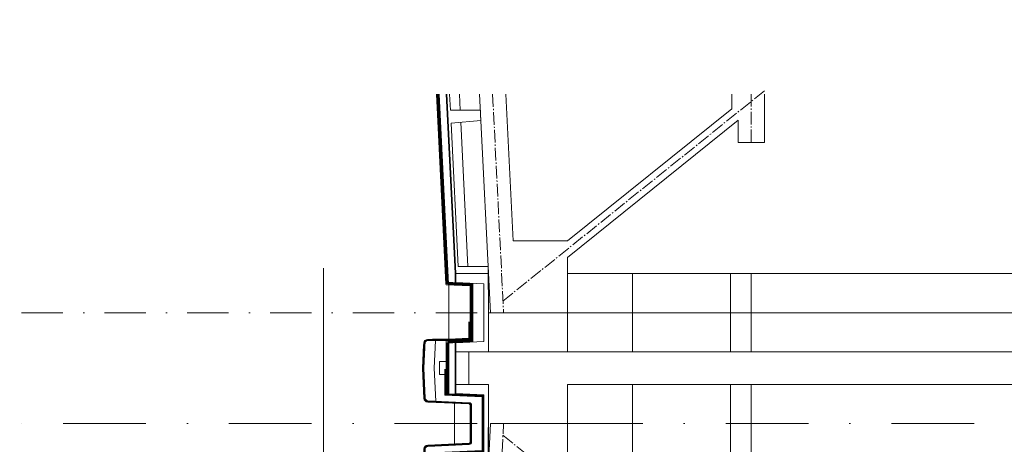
# Model space of a CAD drawing. Header units: millimetres. Extents: x -385852 to 693036, y -525006 to 444206.
# Tile 129 of 156: x 202235 to 209785, y 81141 to 84395. Entities that reach past the tile are written whole.
import ezdxf

# ---------------------------------------------------------------- set-up
doc = ezdxf.new("R2010")
doc.units = ezdxf.units.MM
for name, pattern in [('AM_DIN_G_W050', [13.75, 9.75, -1.5, 1, -1.5]), ('CARKOVANA', [5, 3, -2]), ('CENTERX2', [101.60000000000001, 63.5, -12.7, 12.7, -12.7]), ('DASHDOT', [25.4, 12.7, -6.35, 0, -6.35])]:
    doc.linetypes.add(name, pattern=pattern)
for name, color, linetype, lineweight in [('A99_N_kce-pohl', 7, 'Continuous', 9), ('A99_N_kce-rez-ten', 4, 'Continuous', 20), ('A99_N_leg-text', 7, 'Continuous', 9), ('A99_N_leg-text @ 200 VP14', 7, 'Continuous', 9), ('A99_N_leg-text @ 200 VP4', 7, 'Continuous', 9), ('A99_S_kce-pohl', 61, 'Continuous', 5), ('A99_S_kce-rez-sil', 7, 'Continuous', 15), ('A99_S_kce-rez-ten', 6, 'Continuous', 9), ('A99_S_osy', 1, 'CENTERX2', 5)]:
    doc.layers.add(name, color=color, linetype=linetype, lineweight=lineweight)
doc.styles.add('A99_kota', font='isocpeur.ttf', dxfattribs={"height": 2})

# ---------------------------------------------------------------- blocks, each defined once
blk = doc.blocks.new('*U2652')
at = {"layer": 'A99_N_leg-text @ 200 VP14', "linetype": 'Continuous', "lineweight": 0, "insert": (162730, -32600), "char_height": 400, "width": 19240, "attachment_point": 1, "rotation": 90.00000000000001, "style": 'A99_kota'}
blk.add_mtext('\\A1;\\pi-1200,l1200,t1200,22800;^IPOZNÁMKA:\\P^INAVRŽENÉ STAVEBNÍ ÚPRAVY BYLY PROVEDENY NA ZÁKLADĚ  INVESTOREM PŘEDANÝCH ELEKTRONICKÝCH PODKLADŮ.\\P ^IPŘED PROVÁDĚNÍM STAVEBNÍCH ÚPRAV JE NUTNÉ VEŠKERÉ PRVKY PŘESNĚ ZAMĚŘIT, ZDALI JSOU V SOULADU S PROJEKTOVOU DOKUMENTACÍ A PROVÉST VIZUÁLNÍ KONTROLU.', dxfattribs=at)
at = {"layer": 'A99_N_leg-text @ 200 VP4', "linetype": 'Continuous', "lineweight": 0, "insert": (162730, -32600), "char_height": 400, "width": 19240, "attachment_point": 1, "rotation": 90.00000000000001, "style": 'A99_kota'}
blk.add_mtext('\\A1;\\pi-1200,l1200,t1200,22800;^IPOZNÁMKA:\\P^INAVRŽENÉ STAVEBNÍ ÚPRAVY BYLY PROVEDENY NA ZÁKLADĚ  INVESTOREM PŘEDANÝCH ELEKTRONICKÝCH PODKLADŮ.\\P ^IPŘED PROVÁDĚNÍM STAVEBNÍCH ÚPRAV JE NUTNÉ VEŠKERÉ PRVKY PŘESNĚ ZAMĚŘIT, ZDALI JSOU V SOULADU S PROJEKTOVOU DOKUMENTACÍ A PROVÉST VIZUÁLNÍ KONTROLU.', dxfattribs=at)

msp = doc.modelspace()

# ---------------------------------------------------------------- linework, layer by layer
at = {"layer": 'A99_N_kce-pohl'}
for points in [[(205503.6723425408, 82368.24105434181), (205430.8957014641, 83824.99999999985)], [(205523.6474312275, 82369.23896814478), (205450.9206438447, 83824.99999999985)], [(204564.8292546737, 82489.80345047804), (204564.8292546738, 75229.99999999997)]]:
    msp.add_lwpolyline(points, dxfattribs=at)
at = {"layer": 'A99_N_kce-pohl', "linetype": 'CARKOVANA', "ltscale": 15, "const_width": 20}
msp.add_lwpolyline([(205513.6598868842, 82368.74001124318), (205440.9081726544, 83824.99999999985)], dxfattribs=at)
at = {"layer": 'A99_N_kce-pohl', "linetype": 'Continuous'}
for points in [[(205505.11872639, 81518.46663372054), (205505.1187263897, 81936.53877169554)], [(205525.11872639, 81525), (205525.1187263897, 81917.44738262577)], [(205580.0000000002, 81600.00000000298), (205580.0000000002, 81850.00000000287)], [(205718.9212789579, 81518.53313975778), (205790.000000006, 81515.22715273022), (205520.2915767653, 81527.77173056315)]]:
    msp.add_lwpolyline(points, dxfattribs=at)
at = {"layer": 'A99_N_kce-rez-ten', "linetype": 'Continuous', "lineweight": 5, "ltscale": 0.5}
for points in [[(205343.7596146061, 81937.5), (205525.0000000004, 81937.5), (205690.0000000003, 81945.137900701), (205690, 82080)], [(205400, 81942.5), (205524.8843361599, 81942.5), (205685.0000000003, 81949.9118032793), (205685, 82080)], [(205400.0026481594, 81947.44306457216), (205524.7686723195, 81947.5), (205680.0000000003, 81954.68570585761), (205680, 82080)], [(205343.7596146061, 81937.5), (205333.1435574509, 81725.00000000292)], [(205332.0014165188, 81902.55605045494), (205323.1310862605, 81725.00000000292)], [(205336.8704494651, 81899.8096859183), (205328.1373218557, 81725.00000000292)]]:
    msp.add_lwpolyline(points, dxfattribs=at)
at = {"layer": 'A99_N_kce-rez-ten', "linetype": 'CARKOVANA', "ltscale": 15}
for points, const_width in [([(205422.5, 81940), (205524.9421680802, 81940), (205687.5000000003, 81947.52485199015), (205687.5, 82080)], 5), ([(205422.5, 81945), (205524.8265042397, 81945), (205682.5000000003, 81952.29875456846), (205682.5, 82080)], 5), ([(205333.8746064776, 81889.94688080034), (205325.6342040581, 81725.00000000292)], 5), ([(205338.8683786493, 81889.69740234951), (205330.6404396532, 81725.00000000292)], 5), ([(205500, 81717.7424627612), (205500, 81717.7424627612), (205498.6397828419, 81518.76797992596)], 10), ([(205498.3891408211, 81523.78504310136), (205785.0000000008, 81510.45430546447), (205785.0000000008, 81299.99341800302)], 10), ([(205498.3891408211, 81076.21495689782), (205785.0000000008, 81089.54569453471), (205785.0000000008, 81300.00658199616)], 10)]:
    msp.add_lwpolyline(points, dxfattribs=dict(at, const_width=const_width))
at = {"layer": 'A99_N_kce-rez-ten', "linetype": 'Continuous', "lineweight": 5, "ltscale": 0.5}
for points in [[(205400.9375187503, 81947.48654692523), (205361.3004013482, 81945.64296006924, 0.3862539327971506), (205332.7316102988, 81917.1722281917), (205331.8890822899, 81900.30747329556)], [(205400.9375187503, 81942.48114151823), (205361.532708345, 81940.64835963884, 0.3862539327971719), (205337.7253824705, 81916.9227497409), (205336.8953178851, 81900.30747329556)], [(205400.9375187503, 81937.47573611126), (205361.7650153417, 81935.65375920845, 0.3862539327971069), (205342.7191546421, 81916.6732712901), (205341.9015534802, 81900.30747329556)], [(205689.9999999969, 81299.99999999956), (205689.9999999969, 81440.25694529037, 0.4006650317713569), (205680.4646139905, 81450.24614615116), (205363.2666199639, 81464.9995412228, -0.3862539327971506), (205334.6978289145, 81493.47027310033), (205323.1310862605, 81725.00000000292)], [(205694.9999999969, 81299.99999999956), (205694.9999999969, 81440.25694529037, 0.4006650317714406), (205680.6969209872, 81455.24074658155), (205363.4989269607, 81469.9941416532, -0.3862539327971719), (205339.6916010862, 81493.71975155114), (205328.1373218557, 81725.00000000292)], [(205699.9999999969, 81299.99999999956), (205699.9999999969, 81440.25694529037, 0.4006650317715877), (205680.929227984, 81460.23534701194), (205363.7312339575, 81474.98874208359, -0.3862539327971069), (205344.6853732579, 81493.96923000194), (205333.1435574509, 81725.00000000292)], [(205689.9999999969, 81299.99999999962), (205689.9999999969, 81159.74305470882, -0.4006650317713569), (205680.4646139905, 81149.75385384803), (205363.2666199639, 81135.00045877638, 0.3862539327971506), (205334.6978289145, 81106.52972689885), (205049.4471606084, 75396.71052306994), (204950.9889421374, 75267.02744052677), (204732.6508380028, 75235.34807571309), (204549.9999999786, 75153.99298139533), (204550.0000003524, 75042.49999997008)], [(205694.9999999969, 81299.99999999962), (205694.9999999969, 81159.74305470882, -0.4006650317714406), (205680.6969209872, 81144.75925341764), (205363.4989269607, 81130.00585834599, 0.3862539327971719), (205339.6916010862, 81106.28024844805), (205054.3638337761, 75394.9177655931), (204953.7331537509, 75262.37325090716), (204734.0533443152, 75230.49921383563), (204554.9999999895, 75150.74649069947), (204555.0000003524, 75042.49999998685)], [(205699.9999999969, 81299.99999999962), (205699.9999999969, 81159.74305470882, -0.4006650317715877), (205680.929227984, 81139.76465298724), (205363.7312339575, 81125.0112579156, 0.3862539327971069), (205344.6853732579, 81106.03076999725), (205059.2805069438, 75393.12500811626), (204956.4773653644, 75257.71906128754), (204735.4558506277, 75225.65035195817), (204560.0000000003, 75147.50000000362), (204560.0000003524, 75042.50000000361)]]:
    msp.add_lwpolyline(points, format="xyb", dxfattribs=at)
at = {"layer": 'A99_N_kce-rez-ten', "linetype": 'CARKOVANA', "ltscale": 15, "const_width": 5}
for points in [[(205400.9375187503, 81944.98384422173), (205361.4165548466, 81943.14565985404, 0.3862539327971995), (205335.2284963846, 81917.0474889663), (205334.3922000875, 81900.30747329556)], [(205400.9375187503, 81939.97843881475), (205361.6488618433, 81938.15105942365, 0.3862539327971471), (205340.2222685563, 81916.7980105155), (205339.3984356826, 81900.30747329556)], [(205692.4999999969, 81299.99999999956), (205692.4999999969, 81440.25694529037, 0.4006650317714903), (205680.5807674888, 81452.74344636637), (205363.3827734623, 81467.496841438, -0.3862539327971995), (205337.1947150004, 81493.59501232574), (205325.6342040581, 81725.00000000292)], [(205697.4999999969, 81299.99999999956), (205697.4999999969, 81440.25694529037, 0.4006650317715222), (205680.8130744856, 81457.73804679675), (205363.6150804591, 81472.49144186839, -0.3862539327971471), (205342.188487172, 81493.84449077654), (205330.6404396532, 81725.00000000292)], [(205692.4999999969, 81299.99999999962), (205692.4999999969, 81159.74305470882, -0.4006650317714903), (205680.5807674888, 81147.25655363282), (205363.3827734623, 81132.50315856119, 0.3862539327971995), (205337.1947150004, 81106.40498767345), (205051.9054971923, 75395.81414433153), (204952.3610479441, 75264.70034571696), (204733.352091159, 75232.92364477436), (204552.499999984, 75152.3697360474), (204552.5000003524, 75042.49999997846)], [(205697.4999999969, 81299.99999999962), (205697.4999999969, 81159.74305470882, -0.4006650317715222), (205680.8130744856, 81142.26195320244), (205363.6150804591, 81127.5085581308, 0.3862539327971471), (205342.188487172, 81106.15550922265), (205056.8221703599, 75394.02138685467), (204955.1052595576, 75260.04615609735), (204734.7545974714, 75228.0747828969), (204557.4999999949, 75149.12324535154), (204557.5000003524, 75042.49999999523)]]:
    msp.add_lwpolyline(points, format="xyb", dxfattribs=at)
at = {"layer": 'A99_N_kce-rez-ten'}
for points in [[(205423.8593841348, 81937.5), (205413.2433269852, 81725.00000000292)], [(205425.8777735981, 81472.09820535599), (205413.2433269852, 81725.00000000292)]]:
    msp.add_lwpolyline(points, dxfattribs=at)
at = {"layer": 'A99_N_kce-rez-ten', "linetype": 'Continuous'}
for points in [[(205495, 81717.5), (205493.6218875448, 81519.0013704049)], [(205493.6218875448, 81519.0013704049), (205780.0000000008, 81505.68145819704), (205780.0000000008, 81299.99341800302)], [(205505.11872639, 81528.47744453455), (205790.000000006, 81515.22715273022), (205790.0000000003, 81299.99341800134)], [(205569.9999999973, 81455.3840351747), (205569.9999999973, 81144.6159648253)], [(205493.6218875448, 81080.99862959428), (205780.0000000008, 81094.31854180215), (205780.0000000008, 81300.00658199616)], [(205523.2279752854, 81072.3648461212), (205790.0000000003, 81084.77284727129), (205790.0000000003, 81300.00658200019)]]:
    msp.add_lwpolyline(points, dxfattribs=at)
at = {"layer": 'A99_S_kce-pohl', "lineweight": 5}
for p, q in [((207745.0000000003, 83625.13270127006), (207745.0000000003, 83455.34576974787)), ((207745.0000000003, 83455.34576974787), (207945.0000000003, 83455.34576974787))]:
    msp.add_line(p, q, dxfattribs=at)
for points in [[(205761.2500000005, 83824.99999999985), (205845.0000000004, 82150.00000000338)], [(205961.4998439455, 83824.99999999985), (206017.7498439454, 82700.00000000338)], [(207695.0000000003, 83824.99999999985), (207695.0000000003, 83713.24057315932)], [(207945.0000000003, 83824.99999999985), (207945.0000000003, 83455.34576974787)], [(207695.0000000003, 83713.24057315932), (206434.1466789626, 82700.00000000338)], [(207745.0000000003, 83625.13270127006), (206435.0000000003, 82572.39712236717)], [(206434.1466789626, 82700.00000000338), (206017.7498439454, 82700.00000000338)], [(206435.0000000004, 82150), (206435.0000000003, 82572.39712236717)], [(205395.0000000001, 72300.00000000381), (205845.0000000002, 81300.00000000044)], [(206435.0000000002, 81300.00000000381), (206435.0000000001, 80877.60287763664)]]:
    msp.add_lwpolyline(points, dxfattribs=at)
at = {"layer": 'A99_S_kce-pohl', "color": 253, "linetype": 'AM_DIN_G_W050', "lineweight": 0, "ltscale": 10}
for points in [[(205861.3749219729, 83824.99999999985), (205944.8752338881, 82154.99376169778)], [(207945.0000000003, 83850.00000000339), (205940.6607700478, 82239.2830385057)], [(207845.0000000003, 83455.34576974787), (207845.0000000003, 83455.34576974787), (207845.0000000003, 83824.99999999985)], [(205494.8752338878, 72295.0062383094), (205944.8752338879, 81295.00623830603)], [(207945.0000000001, 79600.00000000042), (205940.6607700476, 81210.71696149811)]]:
    msp.add_lwpolyline(points, dxfattribs=at)
at = {"layer": 'A99_S_kce-pohl'}
for points in [[(211185.0000000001, 82450.00000000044), (206435.0000000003, 82450.00000000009), (206435, 81850.00000000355), (218965, 81849.99999999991)], [(211185.0000000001, 81000.000000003), (206435.0000000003, 81000.00000000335), (206435, 81599.99999999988), (218965, 81600.00000000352)]]:
    msp.add_lwpolyline(points, dxfattribs=at)
at = {"layer": 'A99_S_kce-rez-sil', "lineweight": 13}
msp.add_line((218965, 81850.0000000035), (205680.0000000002, 81850.00000000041), dxfattribs=at)
for points in [[(205531.0204133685, 83824.99999999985), (205537.1865180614, 83701.57402102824), (205767.3989948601, 83703.06248542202), (205769.3948224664, 83663.1123080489), (205769.3948224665, 83663.1123080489)], [(205830.0000000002, 82149.99999999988), (205827.2738230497, 82504.55716421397), (205597.0613462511, 82503.06869982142), (205542.1760870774, 83601.69857758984), (205771.3906500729, 83623.16213066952), (205769.3948224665, 83663.11230804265), (205769.3948224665, 83663.11230804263)], [(205680.0000000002, 81600.00000000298), (205680.0000000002, 81850.00000000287)], [(205830, 81600.00000000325), (205827.2738230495, 80945.44283578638), (205597.0613462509, 80946.93130017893), (205542.1760870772, 79848.30142241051), (205771.3906500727, 79826.83786933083), (205769.3948224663, 79786.8876919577), (205769.3948224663, 79786.88769195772)], [(205680.0000000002, 81600.00000000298), (205830, 81600.00000000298)]]:
    msp.add_lwpolyline(points, dxfattribs=at)
at = {"layer": 'A99_S_kce-rez-sil', "lineweight": 20}
for points in [[(206435.0000000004, 82450.00000000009), (206435.0000000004, 81850.00000000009), (206935.0000000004, 81850.00000000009), (206935.0000000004, 82450.00000000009)], [(207685.0000000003, 82450.00000000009), (207685.0000000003, 81850.00000000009), (207845, 81850.00000000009), (207845, 82450.00000000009)], [(206435, 81599.99999999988), (206435, 80999.99999999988), (206935.0000000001, 80999.99999999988), (206935.0000000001, 81599.99999999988)], [(207685.0000000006, 81600.00000000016), (207685.0000000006, 81000.00000000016), (207845.0000000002, 81000.00000000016), (207845.0000000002, 81600.00000000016)]]:
    msp.add_lwpolyline(points, close=True, dxfattribs=at)
at = {"layer": 'A99_S_kce-rez-ten', "lineweight": 13}
msp.add_line((205830.0000000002, 82150.00000000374), (218965, 82150.00000000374), dxfattribs=at)
at = {"layer": 'A99_S_kce-rez-ten', "lineweight": 0}
for points in [[(205503.9083201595, 82363.51752626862), (205430.895701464, 83824.99999999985)], [(205523.6474312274, 82369.23896814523), (205450.9206438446, 83824.99999999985)], [(205574.587269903, 82451.88358585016), (205505.9831576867, 83824.99999999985)], [(205579.5810420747, 82452.13306430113), (205510.9954709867, 83824.99999999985)], [(205574.5841559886, 82452.00832508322), (205574.5841559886, 82380.25189972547)], [(205579.5841559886, 82452.00832508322), (205579.5841559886, 82380.01934158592)], [(205710.0000000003, 82150.00000000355), (205710.0000000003, 82373.95348837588), (205504.8375481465, 82383.49592799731)], [(205690.0000000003, 82150.00000000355), (205690.0000000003, 82354.8620993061), (205503.9083201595, 82363.51752627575)], [(205690.0000000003, 82150.00000000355), (205690.0000000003, 81945.137900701), (205503.9083201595, 81936.48247373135)], [(205710.0000000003, 82150.00000000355), (205710.0000000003, 81926.04651163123), (205504.8375481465, 81916.50407200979)], [(205574.5841559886, 81920), (205574.5841559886, 81530.25189972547)], [(205505.1187263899, 81675.00000000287), (205455.1187263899, 81675.00000000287), (205455.1187263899, 81775.00000000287), (205505.1187263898, 81775.00000000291)], [(205579.5841559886, 81602.00832508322), (205579.5841559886, 81530.01934158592)], [(206435, 81300.00000000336), (205845, 81300.00000000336)]]:
    msp.add_lwpolyline(points, dxfattribs=at)
at = {"layer": 'A99_S_kce-rez-ten', "linetype": 'CARKOVANA', "lineweight": 0, "ltscale": 15}
for points, const_width in [([(205513.659886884, 82368.74001124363), (205440.9081726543, 83824.99999999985)], 20), ([(205577.0841559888, 82452.00832507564), (205508.4818458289, 83824.99999999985)], 5), ([(205577.0841559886, 82452.00832508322), (205577.0841559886, 82380.1356206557)], 5), ([(205700.0000000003, 82150.00000000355), (205700.0000000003, 82364.407793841), (205513.4428267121, 82373.08487166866)], 20), ([(205700.0000000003, 82150.00000000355), (205700.0000000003, 81935.5922061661), (205513.4428267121, 81926.91512833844)], 20), ([(205515.11872639, 81525), (205515.1187263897, 81917.44738262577)], 20), ([(205577.0841559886, 81920), (205577.0841559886, 81530.1356206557)], 5), ([(205577.500000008, 81600.00000000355), (205577.5000000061, 81527.61357637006), (205792.5000000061, 81517.61357636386), (205792.5000000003, 81299.99999999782)], 5), ([(205577.5, 81000.0000000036), (205577.5, 81072.38642363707), (205792.5000000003, 81082.38642363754), (205792.5000000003, 81300.0000000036)], 5)]:
    msp.add_lwpolyline(points, dxfattribs=dict(at, const_width=const_width))
at = {"layer": 'A99_S_kce-rez-ten', "lineweight": 5}
for points in [[(205612.2558039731, 83702.05938985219), (205606.1139472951, 83824.99999999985)], [(205616.919966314, 83608.69756228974), (205672.1306321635, 82503.55406864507)], [(205525.0000000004, 81934.99999999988), (205525.0000000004, 82364.99999999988)]]:
    msp.add_lwpolyline(points, dxfattribs=at)
at = {"layer": 'A99_S_kce-rez-ten', "lineweight": 0}
for points in [[(205580.0000000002, 81850.00000000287), (205830.0000000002, 81850.00000000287), (205830.0000000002, 82450.00000000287), (205580.0000000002, 82450.00000000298), (205580.0000000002, 82380.0000000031), (205795.0000000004, 82370.00000000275), (205795.0000000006, 81930.00000000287), (205580.0000000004, 81920.00000000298)], [(205580, 81000.00000000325), (205830, 81000.00000000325), (205830, 81600.00000000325), (205580, 81600.00000000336), (205580, 81530.00000000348), (205795.0000000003, 81520.00000000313), (205795.0000000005, 81080.00000000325), (205580.0000000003, 81070.00000000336)]]:
    msp.add_lwpolyline(points, close=True, dxfattribs=at)
at = {"layer": 'A99_S_osy', "linetype": 'DASHDOT', "lineweight": 13, "ltscale": 25}
msp.add_line((222254.8181732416, 82149.99999999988), (202234.8181732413, 82149.99999999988), dxfattribs=at)
at = {"layer": 'A99_S_osy', "linetype": 'DASHDOT', "lineweight": 5, "ltscale": 50}
msp.add_lwpolyline([(222254.8181732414, 81300.0000000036), (202234.8181732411, 81300.0000000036)], dxfattribs=at)
msp.add_lwpolyline([(222254.8181732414, 81300.0000000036), (202234.8181732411, 81300.0000000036)], dxfattribs=at)

# ---------------------------------------------------------------- block references
at = {"layer": 'A99_N_leg-text', "color": 1, "linetype": 'Continuous', "lineweight": 5}
msp.add_blockref('*U2652', (45700, -7800), dxfattribs=at)

doc.saveas('drawing.dxf')
